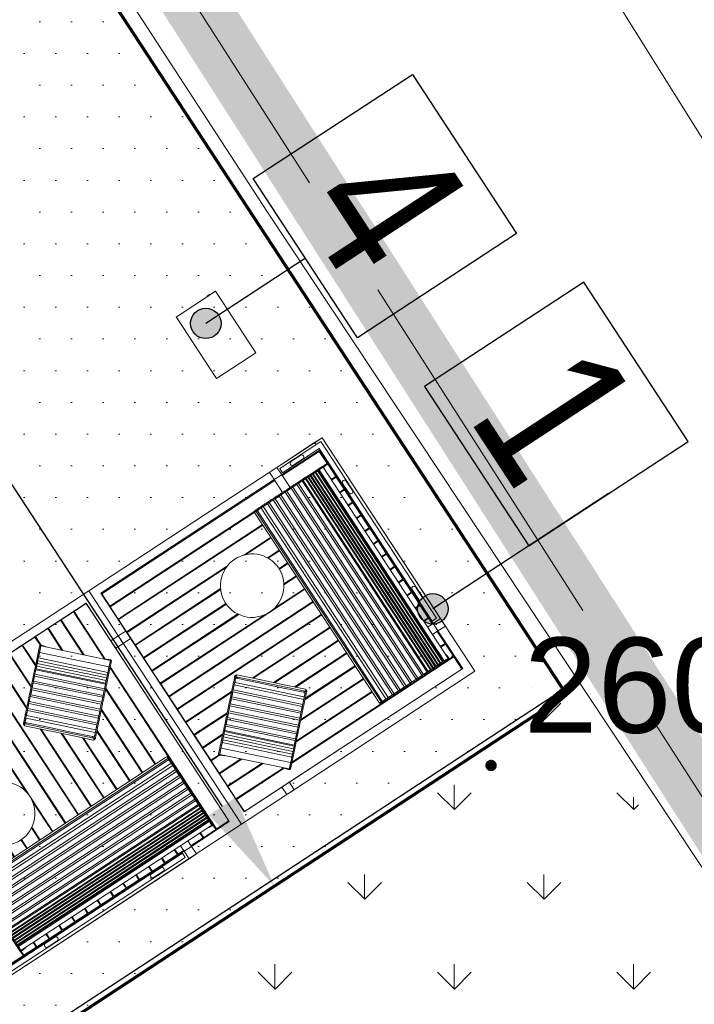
# Model space of a CAD drawing. Header units: metres. Extents: x 7480610 to 7484249, y 5635545 to 5637635.
# Tile 35 of 53: x 7480668.72 to 7480674.04, y 5637420.01 to 5637427.77. Entities that reach past the tile are written whole.
import ezdxf
from ezdxf.enums import TextEntityAlignment as Align

# ---------------------------------------------------------------- set-up
doc = ezdxf.new("R2010")
doc.units = ezdxf.units.M
doc.header["$MEASUREMENT"] = 0
doc.linetypes.add('PHANTOM2', pattern=[1.25, 0.625, -0.125, 0.125, -0.125, 0.125, -0.125])
doc.linetypes.add('x-ref - mapa - Cedzyna_Horn$0$3 1', pattern=[4, 3, -1])
for name, color, linetype in [('_x-ref_mapa', 7, 'Continuous'), ('A_chodnik', 190, 'Continuous'), ('PFU-01 - Plan sytuacyjny Horn - x-ref architektura - 2024.12.04$0$A_chodnik', 190, 'Continuous'), ('PFU-01 - Plan sytuacyjny Horn - x-ref architektura - 2024.12.04$0$A_mała architektura', 140, 'Continuous'), ('PFU-01 - Plan sytuacyjny Horn - x-ref architektura - 2024.12.04$0$A_opisy', 3, 'Continuous')]:
    doc.layers.add(name, color=color, linetype=linetype)
for name, color, linetype, lineweight in [('dr_granica oprcowania', 24, 'PHANTOM2', 50), ('dr_obrzeże 8x30 H0', 160, 'Continuous', 50), ('dr_proj_wyp chodnik', 40, 'Continuous', 20), ('dr_proj_wyp zieleń', 80, 'Continuous', 20), ('dr_wymiar', 4, 'Continuous', 35), ('x-ref - mapa - Cedzyna_Horn$0$OTK', 8, 'Continuous', 20), ('x-ref - mapa - Cedzyna_Horn$0$OTRN', 8, 'Continuous', 20), ('x-ref - mapa - Cedzyna_Horn$0$OTRN_O', 8, 'Continuous', 18), ('x-ref - mapa - Cedzyna_Horn$0$SUE', 8, 'Continuous', 20)]:
    doc.layers.add(name, color=color, linetype=linetype, lineweight=lineweight)
doc.styles.add('PFU-01 - Plan sytuacyjny Horn - x-ref architektura - 2024.12.04$0$ARIAL', font='arial.ttf')
doc.styles.add('WYMIARY', font='ROMANS.shx', dxfattribs={"width": 0.6})
doc.styles.add('x-ref - mapa - Cedzyna_Horn$0$BDOT', font='arial.ttf', dxfattribs={"width": 0.9})
doc.dimstyles.new('dr 1-500', dxfattribs={"dimscale": 5, "dimtxt": 0.2, "dimasz": 0.15, "dimexe": 0.1, "dimexo": 0.1, "dimgap": 0.05, "dimtad": 1, "dimzin": 12, "dimdsep": 46, "dimtxsty": 'WYMIARY', "dimcen": 0.15, "dimclre": 256, "dimaunit": 2, "dimadec": 3, "dimazin": 0, "dimtfac": 1, "dimtmove": 0, "dimatfit": 3, "dimfxl": 10, "dimtolj": 1, "dimtzin": 0, "dimarcsym": 0})

# ---------------------------------------------------------------- blocks, each defined once
blk = doc.blocks.new('x-ref - mapa - Cedzyna_Horn$0$OTRN')
at = {"layer": 'x-ref - mapa - Cedzyna_Horn$0$OTRN', "color": 0, "const_width": 0.09}
blk.add_lwpolyline([(-0.045, 0, 1), (0.045, 0, 1)], format="xyb", close=True, dxfattribs=at)
at = {"layer": 'x-ref - mapa - Cedzyna_Horn$0$OTRN_O', "color": 0, "style": 'x-ref - mapa - Cedzyna_Horn$0$BDOT'}
blk.add_attdef('RZEDNA', (0.514, 0.515), '', height=1.5, dxfattribs=at)
blk = doc.blocks.new('x-ref - mapa - Cedzyna_Horn')
at = {"layer": 'x-ref - mapa - Cedzyna_Horn$0$OTK', "linetype": 'x-ref - mapa - Cedzyna_Horn$0$3 1', "lineweight": 18}
blk.add_lwpolyline([(7480680.761, 5637416.175), (7480667.6314, 5637437.1693), (7480652.199, 5637457.955), (7480648.423, 5637460.883), (7480646.921, 5637458.096), (7480650.918, 5637455.998), (7480665.072, 5637435.745), (7480678.498, 5637414.765)], close=True, dxfattribs=at)
at = {"layer": 'x-ref - mapa - Cedzyna_Horn$0$SUE', "lineweight": 18}
blk.add_lwpolyline([(7480694.6924, 5637388.4366), (7480691.33, 5637393.15), (7480686.76, 5637400.38), (7480680.83, 5637409.8), (7480677.53, 5637415.57), (7480675.4, 5637419.12), (7480670.67, 5637426.25), (7480662.93, 5637438.13), (7480657.13, 5637445.99), (7480652.82, 5637451.86), (7480648.71, 5637457.59), (7480648.93, 5637458.38), (7480653.53, 5637463.88), (7480653.69, 5637464.22), (7480652.56, 5637465.19), (7480645.48, 5637470.24), (7480644.1, 5637471.06), (7480644.09, 5637471.43)], dxfattribs=at)
at = {"layer": 'x-ref - mapa - Cedzyna_Horn$0$OTRN', "xscale": 0.5, "yscale": 0.5, "zscale": 0.5}
blk.add_blockref('x-ref - mapa - Cedzyna_Horn$0$OTRN', (7480672.433, 5637421.889, 260.795), dxfattribs=at).add_auto_attribs({'RZEDNA': '260.8'})
blk = doc.blocks.new('*D5')
at = {"layer": 'Defpoints', "color": 0, "lineweight": 70, "transparency": 16777216}
for p in [(7480661.4084, 5637435.1599), (7480670.7242, 5637420.9396), (7480670.7264, 5637420.941)]:
    blk.add_point(p, dxfattribs=at)
at = {"layer": 'dr_wymiar', "lineweight": -2, "transparency": 16777216}
for p, q in [((7480660.9902, 5637434.8858), (7480660.988, 5637434.8844)), ((7480670.3082, 5637420.6669), (7480670.306, 5637420.6655))]:
    blk.add_line(p, q, dxfattribs=at)
at = {"layer": 'dr_wymiar', "color": 0, "lineweight": -2, "transparency": 16777216}
blk.add_line((7480661.8173, 5637434.5311), (7480670.3131, 5637421.5669), dxfattribs=at)
at = {"layer": 'dr_wymiar', "color": 0, "lineweight": 70, "transparency": 16777216}
for points in [[(7480661.9219, 5637434.5996), (7480661.7128, 5637434.4626), (7480661.4062, 5637435.1584)], [(7480670.4176, 5637421.6354), (7480670.2085, 5637421.4983), (7480670.7242, 5637420.9396)]]:
    blk.add_solid(points, dxfattribs=at)
at = {"layer": 'dr_wymiar', "color": 0, "transparency": 16777216, "insert": (7480666.6925, 5637428.4601), "char_height": 1, "attachment_point": 5, "rotation": 303.2377, "style": 'WYMIARY'}
blk.add_mtext('\\A1;17', dxfattribs=at)
blk = doc.blocks.new('PFU-01 - Plan sytuacyjny Horn - x-ref architektura - 2024.12.04$0$A$C33856B22')
at = {"lineweight": 20}
for p, q in [((0, 0), (0, 2200)), ((0, 2200), (1100, 2200)), ((2200, 2200), (1100, 2200)), ((1704, 2200), (1704, 2130)), ((1774, 2200), (1704, 2200)), ((1774, 2130), (1774, 2200)), ((2200, 0), (2200, 2200)), ((77.3, 2014), (77.3, 2129)), ((2127.3, 2129), (77.3, 2129)), ((1704, 2130), (1774, 2130)), ((2127.3, 2014), (2127.3, 2129)), ((1193.9, 1590.3), (1647.6, 2044)), ((1522.5, 1930.9), (1639.1, 2047.4)), ((1615, 2010), (1646.9, 2041.9)), ((2042.9, 1646), (1646.9, 2041.9)), ((1649.7, 2046.1), (1647.6, 2044)), ((1650.9, 2047.3), (1649.7, 2046.1)), ((1650.9, 2047.3), (1651, 2047.4)), ((1605.6, 2014), (77.3, 2014)), ((123.7, 2008), (77.3, 2008)), ((77.3, 1893), (77.3, 2008)), ((115.6, 1999.8), (115.5, 1999.8)), ((116.3, 1999.8), (115.6, 1999.8)), ((117.2, 1999.8), (116.3, 1999.8)), ((120.1, 1999.8), (117.2, 1999.8)), ((120.1, 1999.8), (120.6, 1999.8)), ((120.6, 1999.8), (124.2, 1999.8)), ((121.6, 1999.2), (167, 1999.2)), ((121.6, 1999.2), (121.6, 199.2)), ((123.9, 2008.3), (297.9, 2008.3)), ((124.2, 1999.8), (127.7, 1999.8)), ((127.7, 1999.8), (129.2, 1999.8)), ((134.7, 1999.8), (129.2, 1999.8)), ((140.5, 1999.8), (134.7, 1999.8)), ((140.5, 1999.8), (145.3, 1999.8)), ((146.1, 1999.8), (145.3, 1999.8)), ((151.1, 1999.8), (146.1, 1999.8)), ((151.1, 1999.8), (153, 1999.8)), ((153, 1999.8), (155.3, 1999.8)), ((158.3, 1999.8), (155.3, 1999.8)), ((158.3, 1999.8), (766.3, 1999.8)), ((158.4, 1999.2), (158.4, 199.2)), ((167, 1999.2), (167, 199.2)), ((167, 1999.2), (190, 1999.2)), ((173.6, 1999.2), (173.6, 199.2)), ((190, 1999.2), (190, 199.2)), ((190, 1999.2), (212.9, 1999.2)), ((196.6, 1999.2), (196.6, 199.2)), ((212.9, 1999.2), (212.9, 199.2)), ((212.9, 1999.2), (235.9, 1999.2)), ((219.5, 1999.2), (219.5, 199.2)), ((235.9, 1999.2), (258.8, 1999.2)), ((235.9, 1999.2), (235.9, 199.2)), ((242.5, 1999.2), (242.5, 199.2)), ((258.8, 1999.2), (281.8, 1999.2)), ((258.8, 1999.2), (258.8, 199.2)), ((265.4, 1999.2), (265.4, 199.2)), ((281.8, 1999.2), (281.8, 199.2)), ((281.8, 1999.2), (309.4, 1999.2)), ((287.5, 199.2), (287.5, 1999.2)), ((309.4, 199.2), (309.4, 1999.2)), ((353.9, 1999.2), (317.9, 1999.2)), ((317.9, 199.2), (317.9, 1999.2)), ((353.9, 199.2), (353.9, 1999.2)), ((367.2, 1999.2), (367.2, 199.2)), ((407, 1999.2), (367.2, 1999.2)), ((407, 199.2), (407, 1999.2)), ((422.9, 1999.2), (422.9, 199.2)), ((462.7, 1999.2), (422.9, 1999.2)), ((462.7, 199.2), (462.7, 1999.2)), ((478.6, 1999.2), (478.6, 199.2)), ((518.4, 1999.2), (478.6, 1999.2)), ((518.4, 199.2), (518.4, 1999.2)), ((534.3, 1999.2), (534.3, 199.2)), ((574.1, 1999.2), (534.3, 1999.2)), ((574.1, 199.2), (574.1, 1999.2)), ((629.7, 1999.2), (590, 1999.2)), ((590, 1999.2), (590, 199.2)), ((629.7, 199.2), (629.7, 1999.2)), ((645.7, 1999.2), (645.7, 199.2)), ((685.4, 1999.2), (645.7, 1999.2)), ((685.4, 199.2), (685.4, 1999.2)), ((706.1, 1996.5), (706.1, 202)), ((752.5, 1996.5), (752.5, 202)), ((1599.6, 2008), (756.7, 2008)), ((1535.9, 1931), (1551.7, 1946.8)), ((1943.2, 1546.3), (1547.2, 1942.3)), ((1551.7, 1946.8), (1567.5, 1962.6)), ((1959, 1562.1), (1563, 1958.1)), ((1566.7, 1961.7), (1566.7, 1961.7)), ((1567.5, 1962.6), (1583.4, 1978.4)), ((1974.8, 1577.9), (1578.8, 1973.9)), ((1599.2, 1994.2), (1615, 2010)), ((2006.4, 1609.5), (1610.4, 2005.5)), ((1618.9, 2014), (1618.9, 2014)), ((2127.3, 2014), (1677, 2014)), ((2127.3, 2008), (1680.8, 2008)), ((2127.3, 1893), (2127.3, 2008)), ((121.6, 1893), (77.3, 1893)), ((77.3, 1774.1), (77.3, 1887)), ((121.6, 1887), (77.3, 1887)), ((1484.6, 1893), (767.9, 1893)), ((1478.6, 1887), (767.9, 1887)), ((1475.4, 1870.4), (1447.1, 1842.2)), ((1871.3, 1474.4), (1475.4, 1870.4)), ((1485.6, 1880.6), (1510.9, 1905.9)), ((1881.6, 1484.6), (1485.6, 1880.6)), ((1906.9, 1509.9), (1510.9, 1905.9)), ((1516.8, 1911.9), (1535.9, 1931)), ((1912.8, 1515.9), (1516.8, 1911.9)), ((1532, 1927.1), (1928, 1531.1)), ((1637.1, 1893), (1637.1, 1893)), ((2127.3, 1893), (1795.8, 1893)), ((2127.3, 1887), (1801.8, 1887)), ((2127.3, 1772), (2127.3, 1887)), ((1397.6, 1792.7), (1369.5, 1764.5)), ((1793.6, 1396.7), (1397.6, 1792.7)), ((1437.1, 1832.1), (1408.9, 1804)), ((1408.9, 1804), (1804.9, 1408)), ((1833, 1436.1), (1437.1, 1832.1)), ((1447.1, 1842.2), (1843.1, 1446.2)), ((70, 1774), (0, 1774)), ((0, 1774), (0, 1704)), ((70, 1774), (70, 1704)), ((1363.6, 1772), (767.9, 1772)), ((1357.6, 1766), (767.9, 1766)), ((1318.8, 1713.8), (1290.6, 1685.7)), ((1714.8, 1317.9), (1318.8, 1713.8)), ((1358.2, 1753.3), (1330.1, 1725.1)), ((1330.1, 1725.1), (1726, 1329.1)), ((1754.2, 1357.3), (1358.2, 1753.3)), ((1369.5, 1764.5), (1765.5, 1368.6)), ((2127.3, 1772), (1916.8, 1772)), ((2127.3, 1766), (1922.8, 1766)), ((2127.3, 1651), (2127.3, 1766)), ((0, 1704), (0, 0)), ((70, 1704), (0, 1704)), ((65, 1685), (25, 1685)), ((25, 1685), (25, 20)), ((65, 60), (65, 1685)), ((121.6, 1704.1), (70, 1704.1)), ((70, 70), (70, 1704)), ((77.3, 1651), (77.3, 1704.1)), ((121.6, 1651), (77.3, 1651)), ((121.6, 1645), (77.3, 1645)), ((77.3, 1530), (77.3, 1645)), ((1242.6, 1651), (767.9, 1651)), ((1236.6, 1645), (767.9, 1645)), ((1279.4, 1674.4), (1251.2, 1646.3)), ((1251.2, 1646.3), (1647.2, 1250.3)), ((1675.4, 1278.4), (1279.4, 1674.4)), ((1290.6, 1685.7), (1686.6, 1289.7)), ((1591.2, 1193), (2048.3, 1650.1)), ((2048.4, 1638.1), (1931.8, 1521.6)), ((2042.9, 1646), (2010.9, 1614)), ((2013.7, 1675.5), (2013.5, 1675.3)), ((2013.9, 1675.7), (2013.7, 1675.5)), ((2014.2, 1676), (2013.9, 1675.7)), ((2014.4, 1676.2), (2014.2, 1676)), ((2014.4, 1676.2), (2014.6, 1676.3)), ((2014.6, 1676.3), (2014.6, 1676.4)), ((2014.6, 1676.3), (2014.6, 1676.3)), ((2127.3, 1651), (2047.2, 1651)), ((2127.3, 1645), (2048.3, 1645)), ((2127.3, 1530), (2127.3, 1645)), ((1597.8, 1204.8), (1205.7, 1596.8)), ((1217.7, 1611.7), (1213.8, 1604.9)), ((1213.8, 1604.9), (1344.5, 1474.2)), ((1223.1, 1618.2), (1217.7, 1611.7)), ((1230.1, 1624.1), (1223.1, 1618.2)), ((1238.3, 1629.4), (1230.1, 1624.1)), ((1630.3, 1237.3), (1238.3, 1629.4)), ((1963.5, 1566.6), (1947.7, 1550.8)), ((1995.1, 1598.2), (1963.5, 1566.6)), ((2010.9, 1614), (1995.1, 1598.2)), ((28, 1390), (28, 1480)), ((62, 1480), (62, 1390)), ((121.6, 1530), (77.3, 1530)), ((121.6, 1524), (77.3, 1524)), ((77.3, 1409), (77.3, 1524)), ((1251.3, 1530), (767.9, 1530)), ((1257.3, 1524), (767.9, 1524)), ((1843.1, 1446.2), (1871.3, 1474.4)), ((1906.9, 1509.9), (1881.6, 1484.6)), ((1931.9, 1535), (1912.8, 1515.9)), ((1947.7, 1550.8), (1931.9, 1535)), ((2127.3, 1524), (1934.2, 1524)), ((2127.3, 1530), (1940.2, 1530)), ((2127.3, 1409), (2127.3, 1524)), ((121.6, 1409), (77.3, 1409)), ((121.6, 1403), (77.3, 1403)), ((77.3, 1288), (77.3, 1403)), ((1372.3, 1409), (767.9, 1409)), ((1378.3, 1403), (767.9, 1403)), ((1344.5, 1474.2), (1475.1, 1343.5)), ((1804.9, 1408), (1833, 1436.1)), ((2127.3, 1403), (1813.2, 1403)), ((2127.3, 1409), (1819.2, 1409)), ((2127.3, 1288), (2127.3, 1403)), ((1475.1, 1343.5), (1605.8, 1212.8)), ((1726, 1329.1), (1754.2, 1357.3)), ((1765.5, 1368.6), (1793.6, 1396.7)), ((121.6, 1288), (77.3, 1288)), ((121.6, 1282), (77.3, 1282)), ((77.3, 1167), (77.3, 1282)), ((1493.3, 1288), (767.9, 1288)), ((1499.3, 1282), (767.9, 1282)), ((1647.2, 1250.3), (1675.4, 1278.4)), ((1686.6, 1289.7), (1714.8, 1317.9)), ((2127.3, 1282), (1692.2, 1282)), ((2127.3, 1288), (1698.2, 1288)), ((2127.3, 1167), (2127.3, 1282)), ((121.6, 1167), (77.3, 1167)), ((2127.3, 1167), (767.9, 1167)), ((1605.8, 1212.8), (1619.1, 1222.2)), ((1619.1, 1222.2), (1630.3, 1237.3)), ((121.6, 1161), (77.3, 1161)), ((77.3, 1046), (77.3, 1161)), ((2127.3, 1161), (767.9, 1161)), ((2127.3, 1046), (2127.3, 1161)), ((121.6, 1046), (77.3, 1046)), ((121.6, 1040), (77.3, 1040)), ((77.3, 925), (77.3, 1040)), ((2127.3, 1046), (767.9, 1046)), ((2127.3, 1040), (767.9, 1040)), ((2127.3, 925), (2127.3, 1040)), ((121.6, 925), (77.3, 925)), ((121.6, 919), (77.3, 919)), ((77.3, 804), (77.3, 919)), ((2127.3, 925), (767.9, 925)), ((1056.8, 919), (767.9, 919)), ((2127.3, 919), (1143.2, 919)), ((2127.3, 804), (2127.3, 919)), ((121.6, 804), (77.3, 804)), ((121.6, 798), (77.3, 798)), ((77.3, 683), (77.3, 798)), ((887.3, 804), (767.9, 804)), ((883.5, 798), (767.9, 798)), ((2127.3, 804), (1312.7, 804)), ((2127.3, 798), (1316.5, 798)), ((2127.3, 683), (2127.3, 798)), ((121.6, 683), (77.3, 683)), ((121.6, 677), (77.3, 677)), ((77.3, 562), (77.3, 677)), ((850.5, 683), (767.9, 683)), ((850.2, 677), (767.9, 677)), ((2127.3, 683), (1349.5, 683)), ((2127.3, 677), (1349.8, 677)), ((2127.3, 562), (2127.3, 677)), ((121.6, 562), (77.3, 562)), ((121.6, 556), (77.3, 556)), ((77.3, 441), (77.3, 556)), ((876.4, 562), (767.9, 562)), ((879.5, 556), (767.9, 556)), ((2127.3, 556), (1320.5, 556)), ((2127.3, 562), (1323.6, 562)), ((2127.3, 441), (2127.3, 556)), ((28, 390), (28, 480)), ((62, 480), (62, 390)), ((2200, 496), (2130, 496)), ((2130, 496), (2130, 426)), ((2200, 426), (2200, 496)), ((121.6, 441), (77.3, 441)), ((121.6, 435), (77.3, 435)), ((77.3, 320), (77.3, 435)), ((1007.9, 441), (767.9, 441)), ((1023.9, 435), (767.9, 435)), ((2127.3, 435), (1176.1, 435)), ((2127.3, 441), (1192.1, 441)), ((2127.3, 320), (2127.3, 435)), ((2130, 426), (2200, 426)), ((121.6, 320), (77.3, 320)), ((121.6, 314), (77.3, 314)), ((77.3, 199), (77.3, 314)), ((2127.3, 320), (767.9, 320)), ((2127.3, 314), (767.9, 314)), ((2127.3, 199), (2127.3, 314)), ((115.5, 199), (77.3, 199)), ((120.7, 193), (77.3, 193)), ((77.3, 78), (77.3, 193)), ((115.6, 198.3), (115.5, 198.3)), ((116.3, 198.3), (115.6, 198.3)), ((117.2, 198.3), (116.3, 198.3)), ((117.2, 198.3), (120.1, 198.3)), ((120.1, 198.3), (120.6, 198.3)), ((127.7, 198.3), (120.6, 198.3)), ((167, 199.2), (121.6, 199.2)), ((247, 189.8), (123.9, 189.8)), ((129.2, 198.3), (127.7, 198.3)), ((129.2, 198.3), (134.7, 198.3)), ((134.7, 198.3), (136.4, 198.3)), ((145.3, 198.3), (136.4, 198.3)), ((146.1, 198.3), (145.3, 198.3)), ((146.1, 198.3), (151.1, 198.3)), ((151.1, 198.3), (153, 198.3)), ((153, 198.3), (155.3, 198.3)), ((155.3, 198.3), (158.3, 198.3)), ((158.3, 198.3), (299.3, 198.3)), ((190, 199.2), (167, 199.2)), ((212.9, 199.2), (190, 199.2)), ((235.9, 199.2), (212.9, 199.2)), ((258.8, 199.2), (235.9, 199.2)), ((297.9, 189.8), (247, 189.8)), ((281.8, 199.2), (258.8, 199.2)), ((309.4, 199.2), (281.8, 199.2)), ((766.3, 198.3), (299.3, 198.3)), ((317.9, 199.2), (353.9, 199.2)), ((367.2, 199.2), (407, 199.2)), ((422.9, 199.2), (462.7, 199.2)), ((426, 70.1), (426, 189.8)), ((478.6, 199.2), (518.4, 199.2)), ((534.3, 199.2), (574.1, 199.2)), ((590, 199.2), (629.7, 199.2)), ((645.7, 199.2), (685.4, 199.2)), ((2127.3, 193), (760.8, 193)), ((2127.3, 199), (765.6, 199)), ((2127.3, 78), (2127.3, 193)), ((426, 78), (77.3, 78)), ((2127.3, 78), (496, 78)), ((0, 0), (70, 0)), ((1100, 0), (0, 0)), ((25, 20), (412, 20)), ((412, 60), (65, 60)), ((70, 70), (70, 60)), ((426, 70), (70, 70)), ((70, 0), (70, 20)), ((70, 0), (426, 0)), ((217, 57), (307, 57)), ((307, 23), (217, 23)), ((412, 20), (412, 60)), ((426, 0), (426, 70.1)), ((496, 0.1), (496, 70.1)), ((1100, 0), (2200, 0))]:
    blk.add_line(p, q, dxfattribs=at)
for points in [[(496, 70.1), (2130, 70.1), (2130, 2130), (70, 2130), (70, 1774)], [(1639.1, 2047.4), (1643.1, 2047.4), (1647, 2047.4), (1651, 2047.4), (1651.2, 2047.2)], [(1677.3, 2013.6), (1651.2, 2047.2), (1677.3, 2013.6), (1677.1, 2013.5), (1676.8, 2013.1), (1676.3, 2012.7), (1676.2, 2012.6)], [(120.6, 1957.4), (118, 1978.4), (115.5, 1999.5), (115.5, 1999.8), (118.3, 2002.6), (121.1, 2005.4), (123.9, 2008.3)], [(764.7, 1998.2), (766.3, 1999.8), (764.6, 2001.5), (763.9, 2002.2), (763.2, 2002.9), (762.5, 2003.6), (761.8, 2004.2), (761.1, 2004.8), (760.7, 2005.1), (760.4, 2005.4), (759.8, 2006), (759.1, 2006.4), (758.6, 2006.9), (758, 2007.2), (757.1, 2007.8), (756.3, 2008.2), (755.7, 2008.3), (753.4, 2008.3), (750.6, 2008.3), (747.2, 2008.3), (743.2, 2008.3), (737.2, 2008.3), (730.2, 2008.3), (722.5, 2008.3), (714.2, 2008.3), (708.3, 2008.3), (702.3, 2008.3), (696, 2008.3), (689.6, 2008.3), (684.7, 2008.3), (683.1, 2008.3), (682.3, 2008.3), (679.8, 2008.3), (678.1, 2008.3), (673.1, 2008.3), (663.2, 2008.3), (656.5, 2008.3), (649.8, 2008.3), (643.1, 2008.3), (636.4, 2008.3), (629.7, 2008.3), (623, 2008.3), (616.2, 2008.3), (609.5, 2008.3), (602.7, 2008.3), (595.9, 2008.3), (589.1, 2008.3), (582.3, 2008.3), (575.5, 2008.3), (568.7, 2008.3), (561.9, 2008.3), (555, 2008.3), (548.1, 2008.3), (541.3, 2008.3), (534.4, 2008.3), (527.5, 2008.3), (520.6, 2008.3), (513.7, 2008.3), (506.8, 2008.3), (499.9, 2008.3), (493.8, 2008.3), (487.7, 2008.3), (481.7, 2008.3), (475.6, 2008.3), (469.5, 2008.3), (463.4, 2008.3), (457.3, 2008.3), (451.2, 2008.3), (440.7, 2008.3), (430.3, 2008.3), (423.3, 2008.3), (418.2, 2008.3), (416.3, 2008.3), (409.4, 2008.3), (402.7, 2008.3), (395.9, 2008.3), (389.2, 2008.3), (377.2, 2008.3), (365.3, 2008.3), (353.9, 2008.3), (345.8, 2008.3), (338, 2008.3), (330.6, 2008.3), (323.4, 2008.3), (314.3, 2008.3), (305.8, 2008.3), (297.9, 2008.3)], [(752.5, 1996.5), (762.7, 1999.2), (767.9, 1996.5), (767.9, 1099.2), (767.9, 202), (766, 199.9), (762.7, 199.2), (758.2, 199.9), (752.5, 202)], [(1196.2, 1590.3), (1193.9, 1590.3), (1193.9, 1592.7), (1193.9, 1593.7), (1193.9, 1594.7), (1194, 1595.7), (1194, 1596.6), (1194, 1597.6), (1194.1, 1598), (1194.1, 1598.4), (1194.2, 1599.3), (1194.3, 1600), (1194.4, 1600.7), (1194.5, 1601.4), (1194.7, 1602.4), (1195, 1603.2), (1195.4, 1603.7), (1196.9, 1605.3), (1198.9, 1607.3), (1201.2, 1609.6), (1204, 1612.3), (1208.2, 1616.6), (1213.1, 1621.5), (1218.5, 1626.9), (1224.4, 1632.7), (1228.5, 1636.8), (1232.8, 1641.1), (1237.2, 1645.5), (1241.7, 1650.1), (1245.2, 1653.5), (1246.3, 1654.7), (1246.9, 1655.3), (1248.7, 1657), (1249.8, 1658.2), (1253.4, 1661.7), (1260.4, 1668.8), (1265.1, 1673.5), (1269.8, 1678.2), (1274.6, 1682.9), (1279.3, 1687.7), (1284.1, 1692.4), (1288.8, 1697.2), (1293.6, 1702), (1298.4, 1706.8), (1303.2, 1711.6), (1308, 1716.4), (1312.8, 1721.2), (1317.6, 1726), (1322.5, 1730.8), (1327.3, 1735.6), (1332.1, 1740.5), (1337, 1745.3), (1341.8, 1750.2), (1346.7, 1755.1), (1351.6, 1759.9), (1356.4, 1764.8), (1361.3, 1769.7), (1366.2, 1774.6), (1371.1, 1779.5), (1376, 1784.4), (1380.3, 1788.7), (1384.6, 1793), (1388.9, 1797.3), (1393.2, 1801.6), (1397.5, 1805.9), (1401.8, 1810.2), (1406.1, 1814.5), (1410.5, 1818.8), (1417.9, 1826.2), (1425.3, 1833.6), (1430.2, 1838.6), (1433.8, 1842.2), (1435.2, 1843.5), (1440, 1848.4), (1444.8, 1853.2), (1449.6, 1858), (1454.3, 1862.7), (1462.9, 1871.2), (1471.3, 1879.6), (1479.3, 1887.6), (1485, 1893.4), (1490.5, 1898.8), (1495.7, 1904.1), (1500.8, 1909.1), (1507.1, 1915.5), (1513.1, 1921.4), (1518.6, 1927), (1522.5, 1930.9)], [(70, 1774), (70, 1774.1), (121.6, 1774.1)], [(2014.6, 1676.4), (2031.4, 1663.3), (2048.1, 1650.3), (2048.3, 1650.1), (2048.3, 1646.1), (2048.3, 1642.1), (2048.4, 1638.1)], [(1596, 1222.6), (1597.8, 1204.8), (1592.6, 1195.7), (1587.2, 1194.2), (1456.5, 1324.9), (1325.8, 1455.5), (1195.1, 1586.2), (1196.6, 1591.7), (1205.7, 1596.8), (1223.6, 1595.1)], [(1591.2, 1195.3), (1591.2, 1193), (1593.7, 1193), (1594.7, 1193), (1595.6, 1193), (1596.6, 1193), (1597.6, 1193.1), (1598.5, 1193.1), (1598.9, 1193.1), (1599.4, 1193.2), (1600.2, 1193.2), (1601, 1193.3), (1601.7, 1193.4), (1602.3, 1193.5), (1603.4, 1193.8), (1604.2, 1194.1), (1604.7, 1194.4), (1606.2, 1196), (1608.2, 1198), (1610.5, 1200.3), (1613.3, 1203), (1617.5, 1207.3), (1622.4, 1212.2), (1627.8, 1217.6), (1633.7, 1223.4), (1637.8, 1227.6), (1642, 1231.8), (1646.5, 1236.2), (1651, 1240.8), (1654.4, 1244.2), (1655.6, 1245.4), (1656.2, 1246), (1658, 1247.7), (1659.1, 1248.9), (1662.6, 1252.4), (1669.7, 1259.5), (1674.4, 1264.2), (1679.1, 1268.9), (1683.9, 1273.7), (1688.6, 1278.4), (1693.4, 1283.2), (1698.1, 1287.9), (1702.9, 1292.7), (1707.7, 1297.5), (1712.5, 1302.3), (1717.3, 1307.1), (1722.1, 1311.9), (1726.9, 1316.7), (1731.7, 1321.5), (1736.6, 1326.4), (1741.4, 1331.2), (1746.3, 1336), (1751.1, 1340.9), (1756, 1345.8), (1760.9, 1350.6), (1765.7, 1355.5), (1770.6, 1360.4), (1775.5, 1365.3), (1780.4, 1370.2), (1785.3, 1375.1), (1789.6, 1379.4), (1793.9, 1383.7), (1798.2, 1388), (1802.5, 1392.3), (1806.8, 1396.6), (1811.1, 1400.9), (1815.4, 1405.2), (1819.8, 1409.5), (1827.2, 1416.9), (1834.6, 1424.3), (1839.5, 1429.3), (1843.1, 1432.9), (1844.5, 1434.2), (1849.3, 1439.1), (1854.1, 1443.9), (1858.9, 1448.7), (1863.6, 1453.4), (1872.2, 1461.9), (1880.6, 1470.3), (1888.6, 1478.3), (1894.3, 1484.1), (1899.8, 1489.6), (1905, 1494.8), (1910.1, 1499.8), (1916.4, 1506.2), (1922.4, 1512.2), (1927.9, 1517.7), (1931.8, 1521.6)], [(118, 219.7), (120.6, 240.7), (120.8, 240.7), (121.3, 240.7), (121.6, 240.7)], [(118, 219.7), (115.5, 198.6), (115.5, 198.3), (119.7, 194), (123.9, 189.8)], [(764.9, 199.7), (766.3, 198.3), (764.6, 196.5), (763.9, 195.9), (763.2, 195.2), (762.5, 194.5), (761.8, 193.8), (761.1, 193.2), (760.7, 192.9), (760.4, 192.6), (759.8, 192.1), (759.1, 191.6), (758.6, 191.2), (758, 190.8), (757.1, 190.3), (756.3, 189.9), (755.7, 189.8), (753.4, 189.8), (750.6, 189.8), (747.2, 189.8), (743.2, 189.8), (737.2, 189.8), (730.2, 189.8), (722.5, 189.8), (714.2, 189.8), (708.3, 189.8), (702.3, 189.8), (696, 189.8), (689.6, 189.8), (684.7, 189.8), (683.1, 189.8), (682.3, 189.8), (679.8, 189.8), (678.1, 189.8), (673.1, 189.8), (663.2, 189.8), (656.5, 189.8), (649.8, 189.8), (643.1, 189.8), (636.4, 189.8), (629.7, 189.8), (623, 189.8), (616.2, 189.8), (609.5, 189.8), (602.7, 189.8), (595.9, 189.8), (589.1, 189.8), (582.3, 189.8), (575.5, 189.8), (568.7, 189.8), (561.9, 189.8), (555, 189.8), (548.1, 189.8), (541.3, 189.8), (534.4, 189.8), (527.5, 189.8), (520.6, 189.8), (513.7, 189.8), (506.8, 189.8), (499.9, 189.8), (493.8, 189.8), (487.7, 189.8), (481.7, 189.8), (475.6, 189.8), (469.5, 189.8), (463.4, 189.8), (457.3, 189.8), (451.2, 189.8), (440.7, 189.8), (430.3, 189.8), (423.3, 189.8), (418.2, 189.8), (416.3, 189.8), (409.4, 189.8), (402.7, 189.8), (395.9, 189.8), (389.2, 189.8), (377.2, 189.8), (365.3, 189.8), (353.9, 189.8), (345.8, 189.8), (338, 189.8), (330.6, 189.8), (323.4, 189.8), (314.3, 189.8), (305.8, 189.8), (297.9, 189.8)], [(496, 189.8), (496, 70.1), (426, 70.1)]]:
    blk.add_lwpolyline(points, dxfattribs=at)
for points in [[(740.9, 1996.5), (740.9, 1099.2), (740.9, 202), (724.7, 199.2), (706.1, 202), (706.1, 1996.5), (724.7, 1999.2)], [(1100, 923.1), (1126.1, 921.7), (1152, 917.6), (1177.3, 910.8), (1201.7, 901.5), (1225, 889.6), (1246.9, 875.3), (1267.3, 858.9), (1285.8, 840.4), (1302.3, 820), (1316.5, 798.1), (1328.4, 774.8), (1337.8, 750.3), (1344.5, 725), (1348.6, 699.2), (1350, 673.1), (1348.6, 646.9), (1344.5, 621.1), (1337.8, 595.8), (1328.4, 571.4), (1316.5, 548.1), (1302.3, 526.1), (1285.8, 505.8), (1267.3, 487.3), (1246.9, 470.8), (1225, 456.6), (1201.7, 444.7), (1177.3, 435.3), (1152, 428.5), (1126.1, 424.4), (1100, 423.1), (1073.9, 424.4), (1048, 428.5), (1022.7, 435.3), (998.3, 444.7), (975, 456.6), (953.1, 470.8), (932.7, 487.3), (914.2, 505.8), (897.7, 526.1), (883.5, 548.1), (871.6, 571.4), (862.2, 595.8), (855.5, 621.1), (851.4, 646.9), (850, 673.1), (851.4, 699.2), (855.5, 725), (862.2, 750.3), (871.6, 774.8), (883.5, 798.1), (897.7, 820), (914.2, 840.4), (932.7, 858.9), (953.1, 875.3), (975, 889.6), (998.3, 901.5), (1022.7, 910.8), (1048, 917.6), (1073.9, 921.7)]]:
    blk.add_lwpolyline(points, close=True, dxfattribs=at)
at = {"lineweight": 20, "extrusion": (0, 0, -1)}
for centre, start, end in [((-45, 1480), 0, 180), ((-45, 1390), 180, 0), ((-45, 480), 0, 180), ((-45, 390), 180, 0), ((-217, 40), 270, 90), ((-307, 40), 90, 270)]:
    blk.add_arc(centre, 17, start, end, dxfattribs=at)
at = {"lineweight": 20}
blk.add_open_spline([(2014.6, 1676.3), (2014.6, 1676.3), (2014.6, 1676.3)], degree=2, dxfattribs=at)
blk = doc.blocks.new('PFU-01 - Plan sytuacyjny Horn - x-ref architektura - 2024.12.04$0$A$C656D011B')
at = {"lineweight": 20}
for p, q in [((18.4, 372.9), (0, 372.9)), ((0, 372.9), (0, 0)), ((561.6, 372.9), (18.4, 372.9)), ((580, 372.9), (561.6, 372.9)), ((580, 0), (580, 372.9)), ((580, 80.9), (580.7, 80.9)), ((580.7, 80.9), (584.3, 77.3)), ((580.7, 80.9), (580.7, 52)), ((18.4, 0), (0, 0)), ((18.4, 0), (561.6, 0)), ((580, 0), (561.6, 0)), ((580.7, 52), (580, 52)), ((584.3, 55.6), (580.7, 52)), ((584.3, 55.6), (584.3, 77.3))]:
    blk.add_line(p, q, dxfattribs=at)
blk = doc.blocks.new('PFU-01 - Plan sytuacyjny Horn - x-ref architektura - 2024.12.04')
at = {"layer": 'PFU-01 - Plan sytuacyjny Horn - x-ref architektura - 2024.12.04$0$A_opisy'}
h = blk.add_hatch(color=4, dxfattribs=at)
h.dxf.hatch_style = 1
h.paths.add_polyline_path([(7480670.0634, 5637425.3728, 1), (7480670.3034, 5637425.3728, 1)])
h = blk.add_hatch(color=4, dxfattribs=at)
h.dxf.hatch_style = 1
h.paths.add_polyline_path([(7480671.8537, 5637423.1237, 1), (7480672.0937, 5637423.1237, 1)])
at = {"layer": 'PFU-01 - Plan sytuacyjny Horn - x-ref architektura - 2024.12.04$0$A_chodnik'}
for p in [(7480663.7069, 5637436.6661), (7480668.4221, 5637419.4888)]:
    blk.add_line(p, (7480672.9982, 5637422.4877), dxfattribs=at)
at = {"layer": 'PFU-01 - Plan sytuacyjny Horn - x-ref architektura - 2024.12.04$0$A_opisy', "color": 4}
for points in [[(7480671.813, 5637427.3354), (7480672.6343, 5637426.0802), (7480671.3791, 5637425.2589), (7480670.5578, 5637426.5141)], [(7480671.9091, 5637424.8747), (7480672.7312, 5637423.6201), (7480673.9858, 5637424.4423), (7480673.1637, 5637425.6969)]]:
    blk.add_lwpolyline(points, close=True, dxfattribs=at)
for points in [[(7480670.9685, 5637425.8865), (7480670.1834, 5637425.3728)], [(7480673.3585, 5637424.0312), (7480671.9737, 5637423.1237)]]:
    blk.add_lwpolyline(points, dxfattribs=at)
for centre in [(7480670.1834, 5637425.3728), (7480671.9737, 5637423.1237)]:
    blk.add_circle(centre, 0.12, dxfattribs=at)
at = {"layer": 'PFU-01 - Plan sytuacyjny Horn - x-ref architektura - 2024.12.04$0$A_mała architektura'}
for name, p, xscale, yscale, zscale, rotation in [('PFU-01 - Plan sytuacyjny Horn - x-ref architektura - 2024.12.04$0$A$C656D011B', (7480670.5788, 5637425.1419), 0.001, 0.001, 0.001, 123.1988567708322), ('PFU-01 - Plan sytuacyjny Horn - x-ref architektura - 2024.12.04$0$A$C33856B22', (7480671.1001, 5637424.4719), 0.001, 0.001, 0.001, 213.2377000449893), ('PFU-01 - Plan sytuacyjny Horn - x-ref architektura - 2024.12.04$0$A$C33856B22', (7480668.6258, 5637420.2201), -0.0009999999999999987, 0.0009999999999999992, 0.0009999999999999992, 303.2377000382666)]:
    blk.add_blockref(name, p, dxfattribs=dict(at, xscale=xscale, yscale=yscale, zscale=zscale, rotation=rotation))
at = {"layer": 'PFU-01 - Plan sytuacyjny Horn - x-ref architektura - 2024.12.04$0$A_opisy', "style": 'PFU-01 - Plan sytuacyjny Horn - x-ref architektura - 2024.12.04$0$ARIAL', "width": 0.8}
for s, rotation, p in [('4', 303.19887, (7480671.6002, 5637426.2998)), ('1', 303.23769, (7480672.9454, 5637424.6572))]:
    blk.add_text(s, height=1.2, rotation=rotation, dxfattribs=at).set_placement(p, align=Align.MIDDLE_CENTER)

msp = doc.modelspace()

# ---------------------------------------------------------------- block references
at = {"layer": '_x-ref_mapa', "lineweight": 70}
msp.add_blockref('x-ref - mapa - Cedzyna_Horn', (0, 0), dxfattribs=at)

# ---------------------------------------------------------------- next in the draw order: hatches: boundary and pattern name
at = {"layer": 'dr_proj_wyp chodnik'}
h = msp.add_hatch(dxfattribs=at)
h.set_pattern_fill('DOTS', color=256, scale=4)
h.paths.add_polyline_path([(7480663.7086, 5637436.6672), (7480659.1083, 5637433.6525), (7480668.4263, 5637419.4337), (7480673.0265, 5637422.4483)])
at = {"layer": 'dr_proj_wyp zieleń'}
h = msp.add_hatch(dxfattribs=at)
h.set_pattern_fill('GRASS', color=256)
h.set_pattern_definition([(90, (0, 0), (-0.707106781, 0.707106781), [0.1875, -1.226713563]), (45, (0, 0), (-0.70710678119, 0.70710678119), [0.1875, -0.8125]), (135, (0, 0), (-0.70710678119, -0.70710678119), [0.1875, -0.8125])])
h.paths.add_polyline_path([(7480674.6708, 5637419.9391), (7480673.0265, 5637422.4483), (7480668.4263, 5637419.4337), (7480659.1083, 5637433.6525), (7480663.7086, 5637436.6672), (7480660.03, 5637442.06), (7480655.5756, 5637433.5701), (7480667.5614, 5637415.2801)])

# ---------------------------------------------------------------- next in the draw order: linework, layer by layer
at = {"layer": 'A_chodnik'}
for p in [(7480663.7086, 5637436.6672), (7480668.4238, 5637419.49)]:
    msp.add_line(p, (7480672.9999, 5637422.4888), dxfattribs=at)
at = {"layer": 'dr_granica oprcowania', "lineweight": 70, "ltscale": 7, "const_width": 0.5}
msp.add_lwpolyline([(7480677.1906, 5637416.808), (7480666.7358, 5637409.9567), (7480653.19, 5637429), (7480660.2858, 5637442.5936), (7480665.072, 5637435.745)], close=True, dxfattribs=at)
at = {"layer": 'dr_obrzeże 8x30 H0', "lineweight": 70}
for points in [[(7480673.0265, 5637422.4483), (7480663.7086, 5637436.6672)], [(7480668.4263, 5637419.4337), (7480673.0265, 5637422.4483)]]:
    msp.add_lwpolyline(points, dxfattribs=at)

# ---------------------------------------------------------------- next in the draw order: block references
at = {"layer": '_x-ref_mapa', "lineweight": 70}
msp.add_blockref('PFU-01 - Plan sytuacyjny Horn - x-ref architektura - 2024.12.04', (0, 0), dxfattribs=at)

# ---------------------------------------------------------------- next in the draw order: dimensions: what is measured, and where the dimension line sits
at = {"layer": 'dr_wymiar'}
dim = msp.add_aligned_dim(p1=(7480661.4084, 5637435.1599), p2=(7480670.7264, 5637420.941), distance=-0.0026, dimstyle='dr 1-500', dxfattribs=at)
dim.commit()
dim.dimension.update_dxf_attribs({"geometry": '*D5', "text_midpoint": (7480666.6925, 5637428.4601)})

doc.saveas('drawing.dxf')
